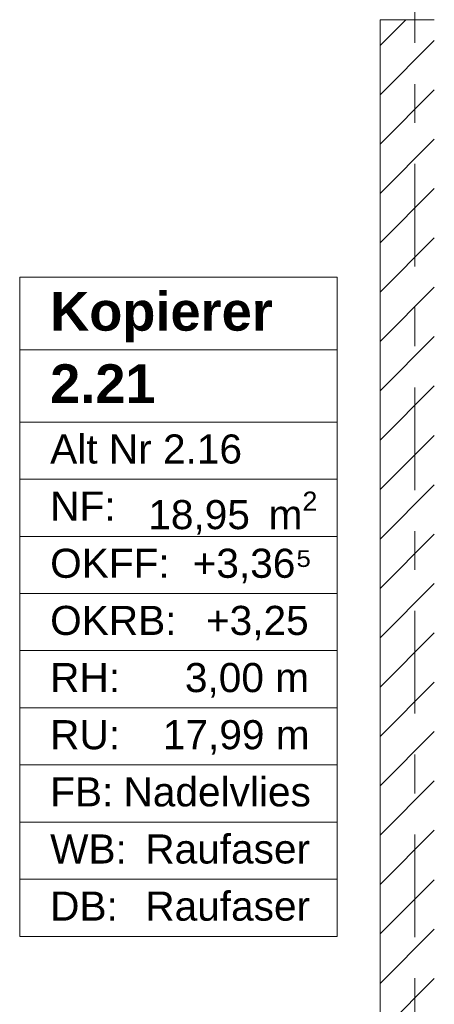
# Model space of a CAD drawing. Header units: metres. Extents: x -3.6 to 85.2, y -11 to 16.8.
# Tile 173 of 183: x 24.7 to 25.8, y 0.8 to 3.3. Entities that reach past the tile are written whole.
import ezdxf

# ---------------------------------------------------------------- set-up
doc = ezdxf.new("R2010")
doc.units = ezdxf.units.M
doc.header["$MEASUREMENT"] = 0
doc.linetypes.add('Strichlinie doppelt', pattern=[0.546806, 0.264583, -0.105833, 0.070556, -0.105833])
doc.linetypes.add('Wipeout_Contour', pattern=[1, 0, -1])
for name, color, linetype in [('401 - Zone.Raum_ Raumbegrenzung_ Whg.', 7, 'Continuous'), ('451 - Universal.Achsen Raster', 7, 'Continuous'), ('605 - Struktur.Wand Innen', 7, 'Continuous')]:
    doc.layers.add(name, color=color, linetype=linetype)
doc.styles.add('ERSTELLTER_STIL_1', font='txt')
doc.styles.add('ERSTELLTER_STIL_2', font='txt')

msp = doc.modelspace()

# ---------------------------------------------------------------- linework, layer by layer
at = {"layer": '401 - Zone.Raum_ Raumbegrenzung_ Whg.', "color": 7, "linetype": 'Continuous', "lineweight": 9}
for p, q in [((25.5292, 2.6408), (24.7104, 2.6408)), ((24.7104, 2.6408), (24.7104, 0.9417)), ((24.7104, 2.6408), (25.5292, 2.6408)), ((24.7104, 2.4542), (24.7104, 2.6408)), ((25.5292, 0.9417), (25.5292, 2.6408)), ((25.5292, 2.6408), (25.5292, 2.4542)), ((25.5292, 2.4542), (24.7104, 2.4542)), ((24.7104, 2.4542), (25.5292, 2.4542)), ((24.7104, 2.2676), (24.7104, 2.4542)), ((25.5292, 2.4542), (25.5292, 2.2676)), ((25.5292, 2.2676), (24.7104, 2.2676)), ((24.7104, 2.2676), (25.5292, 2.2676)), ((24.7104, 2.1203), (24.7104, 2.2676)), ((25.5292, 2.2676), (25.5292, 2.1203)), ((25.5292, 2.1203), (24.7104, 2.1203)), ((24.7104, 2.1203), (25.5292, 2.1203)), ((24.7104, 1.973), (24.7104, 2.1203)), ((25.5292, 2.1203), (25.5292, 1.973)), ((25.5292, 1.973), (24.7104, 1.973)), ((24.7104, 1.973), (25.5292, 1.973)), ((24.7104, 1.8256), (24.7104, 1.973)), ((25.5292, 1.973), (25.5292, 1.8256)), ((25.5292, 1.8256), (24.7104, 1.8256)), ((24.7104, 1.8256), (25.5292, 1.8256)), ((24.7104, 1.6783), (24.7104, 1.8256)), ((25.5292, 1.8256), (25.5292, 1.6783)), ((25.5292, 1.6783), (24.7104, 1.6783)), ((24.7104, 1.6783), (25.5292, 1.6783)), ((24.7104, 1.531), (24.7104, 1.6783)), ((25.5292, 1.6783), (25.5292, 1.531)), ((25.5292, 1.531), (24.7104, 1.531)), ((24.7104, 1.531), (25.5292, 1.531)), ((24.7104, 1.3837), (24.7104, 1.531)), ((25.5292, 1.531), (25.5292, 1.3837)), ((25.5292, 1.3837), (24.7104, 1.3837)), ((24.7104, 1.3837), (25.5292, 1.3837)), ((24.7104, 1.2364), (24.7104, 1.3837)), ((25.5292, 1.3837), (25.5292, 1.2364)), ((25.5292, 1.2364), (24.7104, 1.2364)), ((24.7104, 1.2364), (25.5292, 1.2364)), ((24.7104, 1.089), (24.7104, 1.2364)), ((25.5292, 1.2364), (25.5292, 1.089)), ((25.5292, 1.089), (24.7104, 1.089)), ((24.7104, 1.089), (25.5292, 1.089)), ((24.7104, 0.9417), (24.7104, 1.089)), ((25.5292, 1.089), (25.5292, 0.9417)), ((24.7104, 0.9417), (25.5292, 0.9417)), ((25.5292, 0.9417), (24.7104, 0.9417))]:
    msp.add_line(p, q, dxfattribs=at)

# ---------------------------------------------------------------- texts
at = {"layer": '401 - Zone.Raum_ Raumbegrenzung_ Whg.', "color": 7, "lineweight": 9, "attachment_point": 1}
for s, insert, char_height, style in [('\\A1;{\\pqj;\\pt0;\\fArial|b1|i0|c0|p38;}', (25.4507, 2.6261), 0.1, 'ERSTELLTER_STIL_1'), ('\\A1;{\\pqj;\\pt0;\\fArial|b1|i0|c0|p38;Kopierer}', (24.789, 2.6032), 0.1, 'ERSTELLTER_STIL_1'), ('\\A1;{\\pqj;\\pt0;\\fArial|b1|i0|c0|p38;}', (25.4507, 2.4395), 0.1, 'ERSTELLTER_STIL_1'), ('\\A1;{\\pql;\\pt0;\\fArial|b1|i0|c0|p38;2.21}', (24.789, 2.4166), 0.1, 'ERSTELLTER_STIL_1'), ('\\A1;{\\pqj;\\pt0;\\fArial|b0|i0|c0|p38;Alt Nr 2.16}', (24.789, 2.2357), 0.075, 'ERSTELLTER_STIL_2'), ('\\A1;{\\pqj;\\pt0;\\fArial|b0|i0|c0|p38;}', (25.4507, 2.2529), 0.075, 'ERSTELLTER_STIL_2'), ('\\A1;{\\pqj;\\pt0;\\fArial|b0|i0|c0|p38;NF: }', (24.789, 2.0884), 0.075, 'ERSTELLTER_STIL_2'), ('\\A1;{\\pql;\\pt0,0.05;\\fArial|b0|i0|c0|p38;18,95\\fArial|b0|i0|c0|p38;\\A1{\\H.66x;\\S^  ;}\\fArial|b0|i0|c0|p38; m\\fArial|b0|i0|c0|p38;\\A1{\\H.66x;\\S2^  ;}}', (25.0421, 2.0884), 0.075, 'ERSTELLTER_STIL_2'), ('\\A1;{\\pqj;\\pt0;\\fArial|b0|i0|c0|p38;+3,36⁵}', (25.1565, 1.9411), 0.075, 'ERSTELLTER_STIL_2'), ('\\A1;{\\pqj;\\pt0;\\fArial|b0|i0|c0|p38;OKFF: }', (24.789, 1.9411), 0.075, 'ERSTELLTER_STIL_2'), ('\\A1;{\\pqj;\\pt0;\\fArial|b0|i0|c0|p38;OKRB: }', (24.789, 1.7938), 0.075, 'ERSTELLTER_STIL_2'), ('\\A1;{\\pqj;\\pt0;\\fArial|b0|i0|c0|p38;+3,25}', (25.1908, 1.7938), 0.075, 'ERSTELLTER_STIL_2'), ('\\A1;{\\pqj;\\pt0;\\fArial|b0|i0|c0|p38;RH: }', (24.789, 1.6464), 0.075, 'ERSTELLTER_STIL_2'), ('\\A1;{\\pqj;\\pt0;\\fArial|b0|i0|c0|p38;3,00 m}', (25.1366, 1.6464), 0.075, 'ERSTELLTER_STIL_2'), ('\\A1;{\\pqj;\\pt0;\\fArial|b0|i0|c0|p38;RU: }', (24.789, 1.4991), 0.075, 'ERSTELLTER_STIL_2'), ('\\A1;{\\pqj;\\pt0;\\fArial|b0|i0|c0|p38;17,99 m}', (25.0797, 1.4991), 0.075, 'ERSTELLTER_STIL_2'), ('\\A1;{\\pqj;\\pt0;\\fArial|b0|i0|c0|p38;FB: }', (24.789, 1.3518), 0.075, 'ERSTELLTER_STIL_2'), ('\\A1;{\\pqj;\\pt0;\\fArial|b0|i0|c0|p38;Nadelvlies}', (24.9782, 1.3518), 0.075, 'ERSTELLTER_STIL_2'), ('\\A1;{\\pqj;\\pt0;\\fArial|b0|i0|c0|p38;WB: }', (24.789, 1.2045), 0.075, 'ERSTELLTER_STIL_2'), ('\\A1;{\\pqj;\\pt0;\\fArial|b0|i0|c0|p38;Raufaser}', (25.0344, 1.2045), 0.075, 'ERSTELLTER_STIL_2'), ('\\A1;{\\pqj;\\pt0;\\fArial|b0|i0|c0|p38;DB: }', (24.789, 1.0572), 0.075, 'ERSTELLTER_STIL_2'), ('\\A1;{\\pqj;\\pt0;\\fArial|b0|i0|c0|p38;Raufaser}', (25.0344, 1.0572), 0.075, 'ERSTELLTER_STIL_2')]:
    msp.add_mtext(s, dxfattribs=dict(at, insert=insert, char_height=char_height, style=style))

# ---------------------------------------------------------------- wipeouts: each hides what was drawn before it
at = {"color": 254, "linetype": 'Wipeout_Contour', "lineweight": 0, "ltscale": 103.293251}
msp.add_wipeout([(25.64, 0.7), (25.78, 0.7), (25.78, 3.305), (25.64, 3.305)], dxfattribs=at).dxf.layer = '605 - Struktur.Wand Innen'

# ---------------------------------------------------------------- next in the draw order: hatches: boundary and pattern name
at = {"layer": '605 - Struktur.Wand Innen', "linetype": 'Continuous', "lineweight": 0, "true_color": 0x000000}
h = msp.add_hatch(dxfattribs=at)
h.set_pattern_fill('MW_Ziegel_0001', color=18, style=0, pattern_type=2)
h.set_pattern_definition([(45, (0, 0), (-0.0636396, 0.0636396), [])])
h.paths.add_polyline_path([(25.64, 0.7), (25.78, 0.7), (25.78, 3.305), (25.64, 3.305)])

# ---------------------------------------------------------------- next in the draw order: linework, layer by layer
at = {"layer": '451 - Universal.Achsen Raster', "color": 160, "linetype": 'Strichlinie doppelt', "lineweight": 9, "true_color": 0x3232ff}
msp.add_line((25.73, -10.585), (25.73, 16.355), dxfattribs=at)
at = {"layer": '605 - Struktur.Wand Innen', "color": 7, "linetype": 'Continuous', "lineweight": 18}
msp.add_line((25.64, 3.305), (25.78, 3.305), dxfattribs=at)
at = {"layer": '605 - Struktur.Wand Innen', "color": 7, "linetype": 'Continuous', "lineweight": 18, "flags": 128}
msp.add_lwpolyline([(25.64, 3.305), (25.64, 0.7)], dxfattribs=at)

doc.saveas('drawing.dxf')
